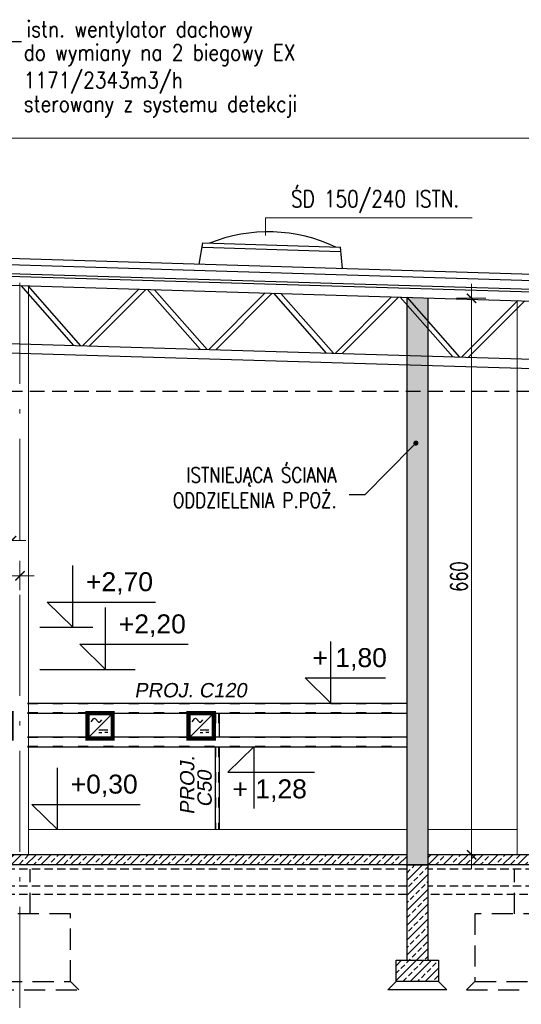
# Model space of a CAD drawing. Extents: x 153948 to 285449, y -89387 to -60195.
# Tile 96 of 108: x 273962 to 274557, y -79380 to -78212. Entities that reach past the tile are written whole.
import ezdxf
from ezdxf import colors
from ezdxf.entities.mleader import LeaderData, LeaderLine
from ezdxf.enums import TextEntityAlignment as Align
from ezdxf.math import Vec2, Vec3

# ---------------------------------------------------------------- set-up
doc = ezdxf.new("R2010")
doc.units = 0
doc.header["$LTSCALE"] = 100
doc.header["$MEASUREMENT"] = 0
doc.header["$PDMODE"] = 1
for name, pattern in [('ACAD_ISO03W100', [30, 12, -18]), ('ACAD_ISO10W100', [18.5, 12, -3, 0.5, -3]), ('DASHED2', [0.375, 0.25, -0.125]), ('HIDDEN', [75, 50, -25])]:
    doc.linetypes.add(name, pattern=pattern)
doc.layers.get('0').update_dxf_attribs({"linetype": 'CONTINUOUS'})
doc.layers.get('DEFPOINTS').update_dxf_attribs({"linetype": 'CONTINUOUS'})
for name, color, linetype in [('!!! instalacje', 7, 'CONTINUOUS'), ('BP_opis', 2, 'CONTINUOUS'), ('BP_sciany', 2, 'CONTINUOUS'), ('FUNDAM', 5, 'DASHED2'), ('IZOLACJE', 3, 'CONTINUOUS'), ('K-STA', 2, 'CONTINUOUS'), ('OCIEPLENIE', 8, 'BATTING'), ('POSADZKA', 13, 'CONTINUOUS'), ('R-----OP', 2, 'CONTINUOUS'), ('SZRAF', 9, 'CONTINUOUS'), ('WIDOK', 11, 'CONTINUOUS'), ('ZELBET', 6, 'CONTINUOUS'), ('ŚWIETLIK', 2, 'CONTINUOUS')]:
    doc.layers.add(name, color=color, linetype=linetype)
doc.layers.add('A-PROSTOWNIK', color=7, linetype='CONTINUOUS', true_color=0xff0f0f)
for name, color, linetype, lineweight in [('A-WYMIARY100', 7, 'CONTINUOUS', 15), ('AutoCAD_Structural_Detailing_pręt wyrzucony', 7, 'CONTINUOUS', 15), ('CEGLA', 4, 'CONTINUOUS', 30), ('OSIE', 8, 'ACAD_ISO10W100', 15)]:
    doc.layers.add(name, color=color, linetype=linetype, lineweight=lineweight)
doc.styles.add('DYBY-NORMALNY-0-8-N', font='ROMANS.SHX', dxfattribs={"width": 0.8})
doc.styles.add('ROMANS', font='romans')
doc.styles.add('STYLE1', font='arial.ttf')
doc.styles.add('wym_romans', font='romans.shx', dxfattribs={"width": 0.7})
doc.linetypes.add('BATTING', pattern='A,0.0001,-0.1,[134,ltypeshp.shx,S=0.1,R=0,X=-0.1,Y=0],-0.2,[134,ltypeshp.shx,S=0.1,R=180,X=0.1,Y=0],-0.1', length=0.4001)
doc.linetypes.add('ZIGZAG', pattern='A,0.0001,-0.2,[131,ltypeshp.shx,S=0.2,R=0,X=-0.2,Y=0],-0.4,[131,ltypeshp.shx,S=0.2,R=180,X=0.2,Y=0],-0.2', length=0.8001)
doc.dimstyles.new('100_CM_krótki', dxfattribs={"dimscale": 10, "dimtxt": 2, "dimasz": 1.1, "dimexe": 1.7, "dimexo": 2, "dimgap": 0.5, "dimtad": 1, "dimdec": 1, "dimrnd": 0.5, "dimzin": 9, "dimtxsty": 'wym_romans', "dimblk": 'ARCHTICK', "dimcen": 2, "dimdle": 1.7, "dimclrd": 256, "dimclre": 256, "dimclrt": 151, "dimadec": 1, "dimazin": 2, "dimtfac": 1, "dimtdec": 1, "dimtix": 1, "dimtmove": 1, "dimatfit": 2, "dimldrblk": 'ARCHTICK', "dimfxl": 1.8, "dimfxlon": 1, "dimtolj": 1, "dimtzin": 0, "dimlwd": -1, "dimlwe": -1, "dimarcsym": 0})
pattern_1 = [(45, (314127.129, -74747.86), (-8.8388348, 8.8388348), []), (45, (314135.968, -74747.86), (-8.8388348, 8.8388348), [6.25, -3.125])]

# ---------------------------------------------------------------- blocks, each defined once
blk = doc.blocks.new('KRATOWN')
at = {"layer": 'K-STA', "ltscale": 0.1}
for p, q in [((1800, 65), (0, 11)), ((1800, 54), (0, 0)), ((1127.8, -35.2), (1190.4, 35.7)), ((1136, -35), (1198.6, 36)), ((827.9, -44.2), (890.6, 26.7)), ((836.2, -43.9), (898.8, 27)), ((967.6, -40), (900.9, 27)), ((975.9, -39.8), (909.1, 27.3)), ((977.9, -39.7), (1040.5, 31.2)), ((986.1, -39.4), (1048.7, 31.5)), ((1117.6, -35.5), (1050.8, 31.5)), ((1125.8, -35.3), (1059, 31.8)), ((667.8, -49), (601, 18)), ((676, -48.8), (609.2, 18.3)), ((678, -48.7), (740.6, 22.2)), ((686.2, -48.4), (748.9, 22.5)), ((817.7, -44.5), (750.9, 22.5)), ((825.9, -44.3), (759.2, 22.8)), ((1735.8, -17), (66.9, -67)), ((1725.8, -28.3), (77.6, -77.7))]:
    blk.add_line(p, q, dxfattribs=at)
blk = doc.blocks.new('_Dot')
at = {"color": 0, "linetype": 'ByBlock', "lineweight": -2}
blk.add_line((-0.5, 0), (-1, 0), dxfattribs=at)
at = {"color": 0, "linetype": 'ByBlock', "const_width": 0.5}
blk.add_lwpolyline([(-0.25, 0, 1), (0.25, 0, 1)], format="xyb", close=True, dxfattribs=at)
blk = doc.blocks.new('_ARCHTICK')
at = {"color": 0, "linetype": 'ByBlock', "const_width": 0.15}
blk.add_lwpolyline([(-0.5, -0.5), (0.5, 0.5)], dxfattribs=at)
blk = doc.blocks.new('*D2631')
at = {"layer": 'A-WYMIARY100', "ltscale": 0.1, "transparency": 16777216}
for p, q in [((273911.9, -78890), (273911.9, -78855)), ((273961.9, -78854), (273961.9, -78889)), ((273894.9, -78872), (273978.9, -78872))]:
    blk.add_line(p, q, dxfattribs=at)
at = {"layer": 'DEFPOINTS', "color": 0, "ltscale": 0.1, "transparency": 16777216}
for p in [(273961.9, -78813.3), (273961.9, -78872), (273911.9, -78918.9)]:
    blk.add_point(p, dxfattribs=at)
at = {"layer": 'A-WYMIARY100', "ltscale": 0.1, "transparency": 16777216, "xscale": 11, "yscale": 11, "zscale": 11, "rotation": 180}
blk.add_blockref('_ARCHTICK', (273911.9, -78872), dxfattribs=at)
at = {"layer": 'A-WYMIARY100', "ltscale": 0.1, "transparency": 16777216, "xscale": 11, "yscale": 11, "zscale": 11}
blk.add_blockref('_ARCHTICK', (273961.9, -78872), dxfattribs=at)
at = {"layer": 'A-WYMIARY100', "color": 151, "ltscale": 0.1, "transparency": 16777216, "insert": (273936.9, -78857), "char_height": 20, "attachment_point": 5, "style": 'wym_romans'}
blk.add_mtext('\\A1;50', dxfattribs=at)
blk = doc.blocks.new('*D2634')
at = {"layer": 'A-WYMIARY100', "ltscale": 0.1, "transparency": 16777216}
for p, q in [((273379.9, -78830.1), (273968.9, -78830.1)), ((273396.9, -78830.1), (273396.9, -78847.1)), ((273951.9, -78830.1), (273951.9, -78847.1))]:
    blk.add_line(p, q, dxfattribs=at)
at = {"layer": 'DEFPOINTS', "color": 0, "ltscale": 0.1, "transparency": 16777216}
for p in [(273396.9, -78821), (273951.9, -78813.1), (273951.9, -78830.1)]:
    blk.add_point(p, dxfattribs=at)
at = {"layer": 'A-WYMIARY100', "ltscale": 0.1, "transparency": 16777216, "xscale": 11, "yscale": 11, "zscale": 11, "rotation": 180}
blk.add_blockref('_ARCHTICK', (273396.9, -78830.1), dxfattribs=at)
at = {"layer": 'A-WYMIARY100', "ltscale": 0.1, "transparency": 16777216, "xscale": 11, "yscale": 11, "zscale": 11}
blk.add_blockref('_ARCHTICK', (273951.9, -78830.1), dxfattribs=at)
at = {"layer": 'A-WYMIARY100', "color": 151, "ltscale": 0.1, "transparency": 16777216, "insert": (273674.4, -78815.1), "char_height": 20, "attachment_point": 5, "style": 'wym_romans'}
blk.add_mtext('\\A1;555', dxfattribs=at)
blk = doc.blocks.new('symb_prost')
at = {"layer": 'A-PROSTOWNIK', "ltscale": 0.1, "const_width": 5}
blk.add_lwpolyline([(-15, 0), (15, 0), (15, -30), (-15, -30)], close=True, dxfattribs=at)
at = {"layer": 'A-PROSTOWNIK', "lineweight": 25, "ltscale": 0.1}
for points in [[(-15, -30), (15, 0)], [(-1.3, -20), (9.1, -20)], [(-1.3, -23.1), (2.2, -23.1)], [(9.1, -23.1), (5.6, -23.1)]]:
    blk.add_lwpolyline(points, dxfattribs=at)
blk.add_lwpolyline([(-10.6, -10.3), (-7.9, -6.7, -0.472451), (-5.5, -6.7), (-2.3, -10.3, 0.462364), (0.1, -10.3), (2, -8.1)], format="xyb", dxfattribs=at)
blk = doc.blocks.new('A$C5C2F42AB')
at = {"layer": 'A-PROSTOWNIK', "rotation": 90}
for p in [(-40, 780), (-40, 660), (-40, 540), (-40, 420), (-40, 300), (-40, 180), (-40, 60)]:
    blk.add_blockref('symb_prost', p, dxfattribs=at)
blk = doc.blocks.new('*D6692')
at = {"layer": 'A-WYMIARY100', "transparency": 16777216}
for p, q in [((274497.9, -79219.8), (274497.9, -78525.8)), ((274479.9, -78542.8), (274514.9, -78542.8)), ((274479.9, -79202.8), (274514.9, -79202.8))]:
    blk.add_line(p, q, dxfattribs=at)
at = {"layer": 'DEFPOINTS', "color": 0, "transparency": 16777216}
for p in [(274445.9, -78542.8), (274497.9, -78542.8), (274405.9, -79202.8)]:
    blk.add_point(p, dxfattribs=at)
at = {"layer": 'A-WYMIARY100', "transparency": 16777216, "xscale": 11, "yscale": 11, "zscale": 11}
for p, rotation in [((274497.9, -78542.8), 90), ((274497.9, -79202.8), 270)]:
    blk.add_blockref('_ARCHTICK', p, dxfattribs=dict(at, rotation=rotation))
at = {"layer": 'A-WYMIARY100', "color": 151, "transparency": 16777216, "insert": (274482.9, -78872.8), "char_height": 20, "attachment_point": 5, "rotation": 90, "style": 'wym_romans'}
blk.add_mtext('\\A1;660', dxfattribs=at)

msp = doc.modelspace()

# ---------------------------------------------------------------- hatches: boundary and pattern name
at = {"layer": 'SZRAF', "true_color": 0xbababa}
msp.add_hatch(color=9, dxfattribs=at).paths.add_polyline_path([(274420.92, -79214.79), (274445.92, -79214.79), (274445.92, -78542.31), (274420.92, -78541.56)])
at = {"layer": 'SZRAF'}
h = msp.add_hatch(dxfattribs=at)
h.set_pattern_fill('ANSI33', color=256, scale=50, style=0)
h.set_pattern_definition(pattern_1)
h.paths.add_polyline_path([(273397.42, -79202.79), (273397.42, -79214.79), (273421.92, -79214.79), (273961.92, -79214.79), (273961.92, -79202.79)])
h.paths.add_polyline_path([(274027.49, -79214.79), (274027.49, -79202.79), (273961.92, -79202.79), (273961.92, -79214.79)])
h.paths.add_polyline_path([(274420.92, -79214.79), (274420.92, -79202.79), (274027.49, -79202.79), (274027.49, -79214.79)])
h = msp.add_hatch(dxfattribs=at)
h.set_pattern_fill('ANSI33', color=256, scale=50, style=0)
h.set_pattern_definition(pattern_1)
h.paths.add_polyline_path([(275016.92, -79214.79), (275016.92, -79202.79), (274445.92, -79202.79), (274445.92, -79214.79)])
h.paths.add_polyline_path([(275016.92, -79202.79), (275016.92, -79214.79), (275126.92, -79214.79), (275126.92, -79202.79)])
h.paths.add_polyline_path([(275161.92, -79214.79), (275161.92, -79202.79), (275126.92, -79202.79), (275126.92, -79214.79)])
h.paths.add_polyline_path([(275156.92, -79214.79), (275161.92, -79214.79), (275161.92, -79202.79), (275156.92, -79202.79)], flags=17)
h = msp.add_hatch(dxfattribs=at)
h.set_pattern_fill('ANSI33', color=256, scale=50, style=0)
h.set_pattern_definition([(45, (315198.629, -74747.86), (-8.8388348, 8.8388348), []), (45, (315207.468, -74747.86), (-8.8388348, 8.8388348), [6.25, -3.125])])
h.paths.add_polyline_path([(274433.42, -79214.79), (274420.92, -79214.79), (274420.92, -79327.79), (274433.42, -79327.79)])
h.paths.add_polyline_path([(274433.42, -79327.79), (274445.92, -79327.79), (274445.92, -79214.79), (274433.42, -79214.79)])
h.paths.add_polyline_path([(274408.42, -79352.79), (274433.42, -79352.79), (274433.42, -79327.79), (274408.42, -79327.79)])
h.paths.add_polyline_path([(274433.42, -79352.79), (274458.42, -79352.79), (274458.42, -79327.79), (274433.42, -79327.79)])

# ---------------------------------------------------------------- linework, layer by layer
at = {"layer": '!!! instalacje', "ltscale": 0.1}
msp.add_line((273963.59, -78238.71), (273944.81, -78238.71), dxfattribs=at)
at = {"color": 1, "linetype": 'Continuous'}
for p, q in [((274024.57, -78932.79), (274024.57, -78859.59)), ((273993.98, -78902.96), (274122.65, -78902.96)), ((273993.98, -78902.96), (274024.57, -78932.79)), ((274063.54, -78982.79), (274063.54, -78909.59)), ((274032.96, -78952.96), (274161.62, -78952.96)), ((274032.96, -78952.96), (274063.54, -78982.79)), ((274330.78, -79022.79), (274330.78, -78949.59)), ((274300.2, -78992.96), (274395.86, -78992.96)), ((274300.2, -78992.96), (274330.78, -79022.79)), ((274208.79, -79104.62), (274239.37, -79074.79)), ((274239.37, -79074.79), (274239.37, -79147.99)), ((274006.38, -79172.79), (274006.38, -79099.59)), ((274208.79, -79104.62), (274311.35, -79104.62)), ((273975.79, -79142.96), (274104.46, -79142.96)), ((273975.79, -79142.96), (274006.38, -79172.79))]:
    msp.add_line(p, q, dxfattribs=at)
at = {"color": 2}
for p, q in [((273970.94, -79022.79), (274420.94, -79022.79)), ((273970.94, -79034.79), (274420.94, -79034.79)), ((274193.44, -79034.79), (274193.44, -79062.79)), ((274198.44, -79034.79), (274198.44, -79062.79)), ((273970.94, -79062.79), (274420.94, -79062.79)), ((273970.94, -79074.79), (274420.94, -79074.79)), ((274193.44, -79074.79), (274193.44, -79172.79)), ((274198.44, -79074.79), (274198.44, -79172.79))]:
    msp.add_line(p, q, dxfattribs=at)
at = {"color": 1, "linetype": 'Continuous'}
for points in [[(273985.62, -78932.79), (274048.38, -78932.79)], [(273985.62, -78982.79), (274098.59, -78982.79)]]:
    msp.add_lwpolyline(points, dxfattribs=at)
at = {"layer": 'BP_sciany', "color": 8, "linetype": 'ACAD_ISO03W100', "lineweight": 5, "ltscale": 0.01}
for p, q in [((273970.94, -79023.79), (274420.94, -79023.79)), ((273970.94, -79033.79), (274420.94, -79033.79)), ((274194.44, -79034.79), (274194.44, -79062.79)), ((274197.44, -79034.79), (274197.44, -79062.79)), ((273970.94, -79063.79), (274420.94, -79063.79)), ((273970.94, -79073.79), (274420.94, -79073.79)), ((274194.44, -79074.79), (274194.44, -79172.79)), ((274197.44, -79074.79), (274197.44, -79172.79))]:
    msp.add_line(p, q, dxfattribs=at)
at = {"layer": 'CEGLA', "ltscale": 0.5}
for p, q in [((274420.92, -78541.56), (274420.92, -79214.79)), ((274445.92, -78542.31), (274445.92, -79214.79))]:
    msp.add_line(p, q, dxfattribs=at)
at = {"layer": 'FUNDAM'}
for p, q in [((273973.92, -79272.79), (273973.92, -79219.79)), ((274548.92, -79272.79), (274548.92, -79219.79))]:
    msp.add_line(p, q, dxfattribs=at)
for points in [[(273901.92, -79272.79), (273901.92, -79352.79), (274021.92, -79352.79), (274021.92, -79272.79)], [(274501.92, -79272.79), (274501.92, -79352.79), (274621.92, -79352.79), (274621.92, -79272.79)]]:
    msp.add_lwpolyline(points, close=True, dxfattribs=at)
for points in [[(273901.92, -79352.79), (273891.92, -79362.79), (274031.92, -79362.79), (274021.92, -79352.79)], [(274501.92, -79352.79), (274491.92, -79362.79), (274631.92, -79362.79), (274621.92, -79352.79)]]:
    msp.add_lwpolyline(points, dxfattribs=at)
at = {"layer": 'IZOLACJE', "ltscale": 0.1}
msp.add_line((271689.93, -78427.62), (275185.42, -78532.48), dxfattribs=at)
at = {"layer": 'K-STA', "linetype": 'ZIGZAG', "ltscale": 0.1}
msp.add_line((273434.92, -78498.02), (275185.33, -78550.53), dxfattribs=at)
at = {"layer": 'OCIEPLENIE', "linetype": 'ZIGZAG', "ltscale": 0.35}
msp.add_line((273434.92, -78487.47), (275185.42, -78539.99), dxfattribs=at)
at = {"layer": 'OSIE', "ltscale": 0.1}
msp.add_line((273961.92, -78524.3), (273961.92, -79429.17), dxfattribs=at)
at = {"layer": 'POSADZKA'}
for p, q in [((274420.92, -79202.79), (273396.92, -79202.79)), ((275156.92, -79202.79), (274445.92, -79202.79)), ((275156.92, -79214.79), (273396.92, -79214.79))]:
    msp.add_line(p, q, dxfattribs=at)
at = {"layer": 'POSADZKA', "color": 1, "linetype": 'HIDDEN', "ltscale": 0.002}
for p, q in [((274420.92, -79219.79), (273397.42, -79219.79)), ((275156.92, -79219.79), (274445.92, -79219.79))]:
    msp.add_line(p, q, dxfattribs=at)
at = {"layer": 'POSADZKA', "color": 2, "linetype": 'HIDDEN', "ltscale": 0.002}
for p, q in [((274420.92, -79239.79), (273397.42, -79239.79)), ((275156.92, -79239.79), (274445.92, -79239.79)), ((274420.92, -79249.79), (273397.42, -79249.79)), ((275134.68, -79249.79), (274445.92, -79249.79))]:
    msp.add_line(p, q, dxfattribs=at)
at = {"layer": 'R-----OP', "lineweight": 9, "ltscale": 0.1}
for p, q in [((274498.75, -78447.31), (274253.21, -78447.31)), ((274253.21, -78447.31), (274253.34, -78468.3))]:
    msp.add_line(p, q, dxfattribs=at)
at = {"layer": 'WIDOK', "lineweight": 13, "ltscale": 0.12}
msp.add_line((271689.93, -78352.79), (275185.42, -78352.79), dxfattribs=at)
at = {"layer": 'WIDOK', "lineweight": 9, "ltscale": 0.12}
for p, q in [((273971.92, -78528.09), (273971.92, -79202.79)), ((274551.92, -78545.49), (274551.92, -79202.79)), ((273971.92, -79172.79), (274420.92, -79172.79)), ((274445.92, -79172.79), (274551.92, -79172.79))]:
    msp.add_line(p, q, dxfattribs=at)
at = {"layer": 'WIDOK', "color": 3, "linetype": 'DASHED2', "ltscale": 0.7}
msp.add_line((271689.93, -78652.79), (275152.92, -78652.79), dxfattribs=at)
at = {"layer": 'ZELBET'}
for p, q in [((274420.92, -79214.79), (274445.92, -79214.79)), ((274420.92, -79214.79), (274420.92, -79327.79)), ((274445.92, -79214.79), (274445.92, -79327.79)), ((274458.42, -79352.79), (274408.42, -79352.79))]:
    msp.add_line(p, q, dxfattribs=at)
msp.add_lwpolyline([(274408.42, -79352.79), (274408.42, -79327.79), (274458.42, -79327.79), (274458.42, -79352.79)], dxfattribs=at)
at = {"layer": 'ZELBET', "color": 1, "linetype": 'Continuous'}
msp.add_lwpolyline([(274458.42, -79352.79), (274468.42, -79362.79), (274398.42, -79362.79), (274408.42, -79352.79)], dxfattribs=at)
at = {"layer": 'ŚWIETLIK', "color": 2}
for p, q in [((274174.58, -78502.23), (274179.08, -78477.22)), ((274344.58, -78507.33), (274342.34, -78482.32))]:
    msp.add_line(p, q, dxfattribs=at)
at = {"layer": 'ŚWIETLIK', "ltscale": 0.1}
for p, q in [((274178.93, -78482.22), (274342.19, -78487.32)), ((274179.08, -78477.22), (274342.34, -78482.32))]:
    msp.add_line(p, q, dxfattribs=at)
at = {"layer": 'ŚWIETLIK', "color": 2}
msp.add_arc((274256.62, -78651.05), 187.06, 64.63305, 111.93023, dxfattribs=at)

# ---------------------------------------------------------------- block references
at = {"ltscale": 0.1, "rotation": 270}
msp.add_blockref('A$C5C2F42AB', (273396.92, -79074.7), dxfattribs=at)
at = {"layer": 'K-STA', "xscale": -1}
msp.add_blockref('KRATOWN', (275161.92, -78563.79), dxfattribs=at)

# ---------------------------------------------------------------- texts
at = {"layer": '!!! instalacje', "ltscale": 0.1, "style": 'ROMANS', "width": 0.85}
for s, p in [('istn. wentylator dachowy', (273969.59, -78233.07)), ('do wymiany na 2 biegowy EX', (273966.3, -78260.8)), ('1171/2343m3/h', (273966.3, -78293.58)), ('sterowany z systemu detekcji', (273966.3, -78321.7))]:
    msp.add_text(s, height=19, dxfattribs=at).set_placement(p)
at = {"color": 2, "linetype": 'Continuous', "char_height": 22.5, "attachment_point": 5, "style": 'STYLE1'}
for s, insert in [('\\A1;+2,70', (274080.03, -78880.97)), ('\\A1;+2,20', (274119, -78930.97)), ('\\A1;+ 1,80', (274353.24, -78970.97)), ('\\A1;+0,30', (274061.84, -79120.97)), ('\\A1;+ 1,28', (274258.3, -79126.6))]:
    msp.add_mtext(s, dxfattribs=dict(at, insert=insert))
at = {"layer": 'AutoCAD_Structural_Detailing_pręt wyrzucony', "color": 2, "style": 'STYLE1', "oblique": 10}
msp.add_text('PROJ. C120', height=17, dxfattribs=at).set_placement((274097.59, -79016))
for s, p in [('PROJ. ', (274168.86, -79155.27)), ('C50', (274189.43, -79146.38))]:
    msp.add_text(s, height=17, rotation=90, dxfattribs=at).set_placement(p)
at = {"layer": 'R-----OP', "color": 2, "style": 'DYBY-NORMALNY-0-8-N', "width": 0.8}
msp.add_text('ŚD 150/240 ISTN.', height=20, dxfattribs=at).set_placement((274383.39, -78424.8), align=Align.MIDDLE)

# ---------------------------------------------------------------- dimensions: what is measured, and where the dimension line sits
at = {"layer": 'A-WYMIARY100'}
dim = msp.add_linear_dim(base=(274497.91, -78542.81), p1=(274405.89, -79202.79), p2=(274445.92, -78542.81), angle=90, dimstyle='100_CM_krótki', dxfattribs=at)
dim.commit()
dim.dimension.update_dxf_attribs({"geometry": '*D6692', "text_midpoint": (274482.91, -78872.8)})
at = {"layer": 'A-WYMIARY100', "ltscale": 0.1}
for base, p1, p2, picture, middle in [((273951.92, -78830.06), (273396.92, -78821.04), (273951.92, -78813.09), '*D2634', (273674.42, -78815.06)), ((273961.92, -78872.04), (273911.93, -78918.88), (273961.92, -78813.34), '*D2631', (273936.92, -78857.04))]:
    dim = msp.add_linear_dim(base=base, p1=p1, p2=p2, dimstyle='100_CM_krótki', dxfattribs=at)
    dim.commit()
    dim.dimension.update_dxf_attribs({"geometry": picture, "text_midpoint": middle})

# ---------------------------------------------------------------- leaders
at = {"layer": 'BP_opis'}
ml = msp.add_multileader_mtext('Standard', dxfattribs=at)
ml.set_content('\\pxsm1;{\\W0.8;PRZEJŚCIE KONSTRUKCJI W IZOLACJI\\PZ WEŁNY MINERALNEJ+OBRÓBKA BLACHARSKA}', color=256, style='ROMANS')
ml.set_leader_properties()
ml.set_arrow_properties(name='DOT')
ml.build(insert=Vec2(0, 0))
ml.multileader.update_dxf_attribs({"text_left_attachment_type": 2, "text_right_attachment_type": 2, "dogleg_length": 10, "arrow_head_size": 6})
ctx = ml.context
ctx.base_point, ctx.char_height, ctx.arrow_head_size, ctx.landing_gap_size, ctx.plane_origin = Vec3(273438.95, -78647.99), 18, 6, 15, Vec3(274860.3, -78478.84)
ctx.left_attachment, ctx.right_attachment = 2, 2
notes = []
notes.append((ctx, [(0, (1, 1, 0), (273420.47, -78647.99), (1, 0), 18.49, [(0, [(273385.01, -78534.16)], 0, [])])]))
ctx.mtext.insert, ctx.mtext.width, ctx.mtext.flow_direction = Vec3(273453.95, -78616.06), 539.0196, 5
ml = msp.add_multileader_mtext('Standard', dxfattribs=at)
ml.set_content('\\pxsm1;{\\W0.8;ISTNIEJĄCA ŚCIANA\\PODDZIELENIA P.POŻ.}', color=256, style='ROMANS')
ml.set_leader_properties()
ml.set_arrow_properties(name='DOT')
ml.build(insert=Vec2(0, 0))
ml.multileader.update_dxf_attribs({"text_left_attachment_type": 2, "text_right_attachment_type": 2, "dogleg_length": 10, "arrow_head_size": 6})
ctx = ml.context
ctx.base_point, ctx.char_height, ctx.arrow_head_size, ctx.landing_gap_size, ctx.plane_origin = Vec3(274108.12, -78775.66), 18, 6, 15, Vec3(272954.83, -78574.37)
ctx.left_attachment, ctx.right_attachment, ctx.text_align_type = 2, 2, 2
notes.append((ctx, [(0, (1, 1, 0), (274371.23, -78775.66), (-1, 0), 18.49, [(0, [(274431.78, -78714.5), (274371.23, -78775.66)], 0, [])])]))
ctx.mtext.insert, ctx.mtext.width, ctx.mtext.alignment, ctx.mtext.flow_direction = Vec3(274337.75, -78743.31), 364.8009, 3, 5
for ctx, leaders in notes:
    for number, flags, end, landing, length, lines in leaders:
        leader = LeaderData()
        leader.index, (leader.has_last_leader_line, leader.has_dogleg_vector, leader.attachment_direction) = number, flags
        leader.last_leader_point, leader.dogleg_vector, leader.dogleg_length = Vec3(end), Vec3(landing), length
        for number, points, colour, breaks in lines:
            line = LeaderLine()
            line.index, line.vertices, line.color, line.breaks = number, Vec3.list(points), colors.encode_raw_color(colour), breaks
            leader.lines.append(line)
        ctx.leaders.append(leader)

doc.saveas('drawing.dxf')
